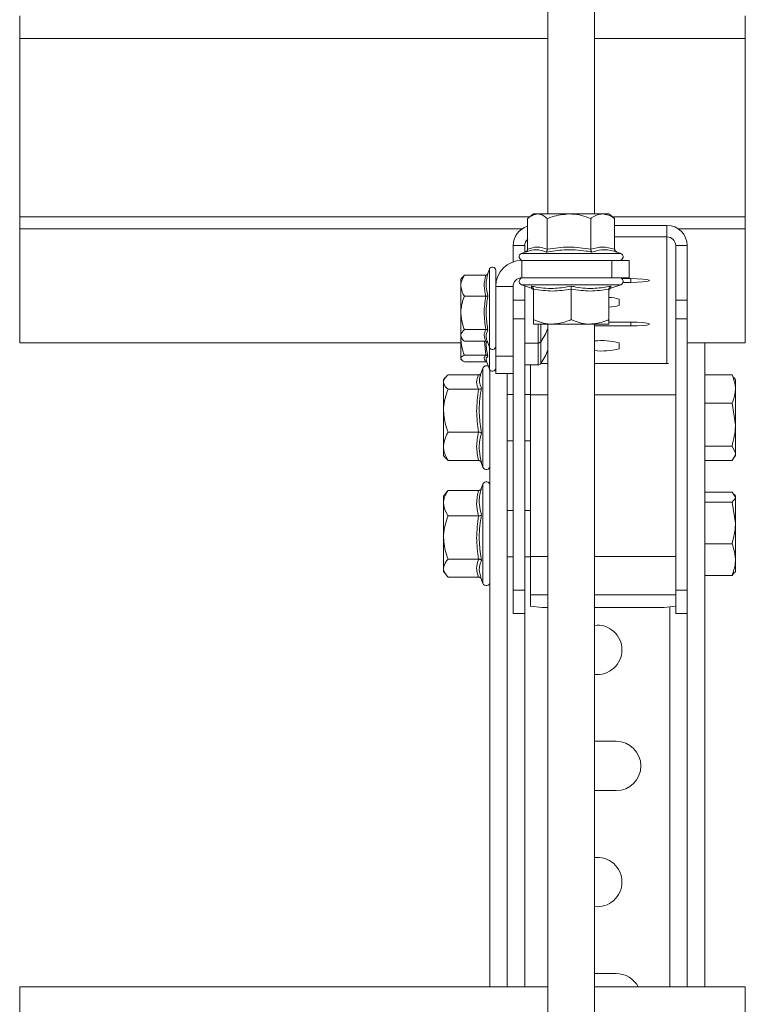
# Model space of a CAD drawing. Header units: millimetres. Extents: x -285 to 376, y -1480 to -23.
# Tile 17 of 38: x 213 to 338, y -579 to -409. Entities that reach past the tile are written whole.
import ezdxf

# ---------------------------------------------------------------- set-up
doc = ezdxf.new("R2010")
doc.units = ezdxf.units.MM

msp = doc.modelspace()

# ---------------------------------------------------------------- linework, layer by layer
at = {"color": 7, "linetype": 'Continuous', "lineweight": 15}
for p, q in [((304.1, -146.99), (304.1, -442.49)), ((312.1, -442.49), (312.1, -146.99)), ((213.1, -412.3), (213.1, -408.35)), ((338.1, -412.3), (338.1, -408.35)), ((213.1, -442.98), (213.1, -412.3)), ((338.1, -442.98), (338.1, -412.3)), ((301.6, -442.49), (300.81, -443.12)), ((301.6, -442.49), (302.3, -442.49)), ((307.74, -442.49), (302.3, -442.49)), ((313.54, -442.49), (307.74, -442.49)), ((314.6, -442.49), (313.54, -442.49)), ((315.38, -443.12), (314.6, -442.49)), ((213.1, -445.06), (213.1, -442.98)), ((300.6, -448.56), (300.6, -443.29)), ((303.99, -448.56), (303.99, -443.29)), ((311.48, -448.56), (311.48, -443.29)), ((315.38, -443.13), (315.59, -443.29)), ((315.59, -448.56), (315.59, -443.29)), ((338.1, -445.06), (338.1, -442.98)), ((213.1, -464.68), (213.1, -445.06)), ((315.59, -444.47), (324.6, -444.47)), ((338.1, -464.68), (338.1, -445.06)), ((315.59, -446.46), (324.6, -446.46)), ((298.1, -450.75), (298.1, -447.96)), ((300.43, -448.98), (299.55, -449.29)), ((300.1, -449.1), (300.1, -447.96)), ((300.44, -449), (300.21, -449.06)), ((315.76, -449), (315.98, -449.06)), ((316.64, -449.29), (315.95, -449.04)), ((326.1, -447.96), (326.1, -457.37)), ((328.1, -447.96), (328.1, -457.37)), ((299.6, -450.49), (315.1, -450.49)), ((315.1, -453.49), (315.1, -450.49)), ((315.1, -450.49), (318.1, -450.49)), ((318.1, -450.49), (318.1, -453.49)), ((294, -452.02), (293.68, -452.88)), ((295.1, -454.99), (295.1, -452.21)), ((289.39, -453.36), (289.1, -453.74)), ((289.1, -453.74), (289.1, -454.86)), ((293.38, -453.04), (289.7, -453.04)), ((299.6, -453.49), (315.1, -453.49)), ((318.1, -453.49), (315.1, -453.49)), ((316.82, -453.64), (318.35, -453.64)), ((318.35, -454.29), (317.02, -454.29)), ((289.1, -459.54), (289.1, -454.86)), ((295.1, -466.99), (295.1, -454.99)), ((298.1, -466.99), (298.1, -454.99)), ((299.55, -454.69), (301.25, -455.31)), ((300.1, -457.37), (300.1, -454.89)), ((301.28, -455.26), (301.28, -455.27)), ((301.6, -455.43), (301.6, -460.69)), ((308.1, -455.43), (308.1, -460.69)), ((314.6, -455.43), (314.6, -460.69)), ((314.94, -455.31), (316.64, -454.69)), ((293.38, -456.69), (289.7, -456.69)), ((300.1, -457.37), (300.1, -460.58)), ((316.35, -457.19), (316.35, -458.24)), ((326.1, -460.58), (326.1, -457.37)), ((328.1, -457.37), (328.1, -460.58)), ((289.1, -459.54), (289.1, -463.42)), ((300.1, -507.33), (300.1, -460.58)), ((314.6, -461.14), (318.35, -461.14)), ((326.1, -460.58), (326.1, -507.33)), ((328.1, -460.58), (328.1, -507.33)), ((293.38, -462.39), (289.7, -462.39)), ((301.6, -461.49), (304.85, -461.49)), ((304.1, -461.49), (304.1, -622.49)), ((304.85, -461.49), (311.35, -461.49)), ((314.6, -461.49), (311.35, -461.49)), ((312.1, -622.49), (312.1, -461.49)), ((318.35, -461.79), (312.1, -461.79)), ((213.1, -464.69), (213.1, -464.68)), ((213.1, -464.69), (289.1, -464.69)), ((289.1, -463.42), (289.1, -463.74)), ((289.1, -463.74), (289.39, -464.12)), ((289.1, -464.06), (289.1, -463.74)), ((289.1, -464.06), (289.11, -463.76)), ((289.1, -464.06), (289.1, -467.39)), ((293.38, -464.44), (289.7, -464.44)), ((293.6, -464.37), (294, -465.47)), ((300.1, -464.74), (302.42, -464.74)), ((316.35, -464.69), (316.35, -465.74)), ((328.1, -464.69), (338.1, -464.69)), ((331.1, -464.69), (331.1, -575.67)), ((338.1, -464.69), (338.1, -464.68)), ((289.1, -467.39), (289.1, -467.49)), ((289.1, -467.49), (289.21, -467.65)), ((293.38, -466.8), (289.7, -466.8)), ((293.38, -467.98), (289.7, -467.98)), ((293.5, -467.86), (294, -469.22)), ((295.1, -466.99), (298.1, -466.99)), ((295.1, -469.99), (295.1, -466.99)), ((298.1, -466.99), (298.1, -469.99)), ((292.9, -469.05), (292.43, -470.34)), ((294.1, -469.39), (294.1, -575.67)), ((300.1, -468.49), (302.42, -468.49)), ((301.1, -468.49), (301.1, -473.66)), ((304.1, -468.26), (302.86, -468.26)), ((324.89, -468.26), (312.1, -468.26)), ((286.41, -470.7), (286.1, -471.09)), ((286.1, -471.09), (286.1, -471.46)), ((286.1, -471.46), (286.1, -476.4)), ((292.16, -470.22), (286.9, -470.22)), ((292.48, -470.29), (292.47, -470.35)), ((298.1, -469.99), (295.1, -469.99)), ((297.1, -469.99), (297.1, -575.67)), ((298.1, -507.33), (298.1, -469.99)), ((331.1, -470.22), (335.81, -470.22)), ((336.06, -470.71), (335.81, -470.22)), ((336.4, -471.09), (336.14, -470.66)), ((336.4, -472.67), (336.4, -471.09)), ((292.16, -472.71), (286.9, -472.71)), ((336.4, -478.8), (336.4, -472.67)), ((298.1, -473.59), (297.1, -473.59)), ((301.1, -473.59), (300.1, -473.59)), ((301.1, -473.66), (301.1, -501.52)), ((286.1, -476.4), (286.1, -482.53)), ((331.1, -475.11), (335.81, -475.11)), ((335.81, -475.11), (336.4, -478.8)), ((336.4, -483.73), (336.4, -478.8)), ((292.16, -480.09), (286.9, -480.09)), ((297.1, -481.59), (298.1, -481.59)), ((300.1, -481.59), (301.1, -481.59)), ((286.1, -482.53), (286.1, -484.09)), ((331.1, -482.49), (335.81, -482.49)), ((335.81, -482.49), (336.4, -483.73)), ((286.1, -484.09), (286.41, -484.49)), ((286.9, -484.97), (286.42, -484.49)), ((292.16, -484.97), (286.9, -484.97)), ((331.1, -484.97), (335.81, -484.97)), ((336.14, -484.53), (336.4, -484.09)), ((336.4, -484.09), (336.4, -483.73)), ((292.54, -485.16), (292.9, -486.14)), ((286.9, -490.12), (286.59, -490.48)), ((292.16, -490.12), (286.9, -490.12)), ((292.9, -489.05), (292.61, -489.82)), ((286.6, -490.46), (286.1, -491.09)), ((286.1, -491.09), (286.1, -492.31)), ((331.1, -490.4), (335.81, -490.4)), ((335.81, -490.4), (336.4, -491.27)), ((336.4, -491.09), (336.25, -490.85)), ((336.4, -491.27), (336.4, -491.09)), ((336.4, -495.75), (336.4, -491.27)), ((286.1, -492.31), (286.1, -498.24)), ((298.1, -493.59), (297.1, -493.59)), ((301.1, -493.59), (300.1, -493.59)), ((331.1, -492.15), (335.81, -492.15)), ((335.81, -492.15), (336.4, -495.75)), ((292.16, -494.5), (286.9, -494.5)), ((336.4, -502.07), (336.4, -495.75)), ((286.1, -498.24), (286.1, -503.52)), ((331.1, -499.35), (335.81, -499.35)), ((292.16, -501.97), (286.9, -501.97)), ((297.1, -501.59), (298.1, -501.59)), ((300.1, -501.59), (301.1, -501.59)), ((301.1, -501.52), (301.1, -508.09)), ((336.4, -502.07), (336.4, -504.09)), ((286.1, -503.52), (286.1, -504.09)), ((286.1, -504.09), (286.6, -504.73)), ((292.16, -505.06), (286.9, -505.06)), ((292.52, -505.1), (292.9, -506.14)), ((331.1, -504.79), (335.81, -504.79)), ((335.81, -504.79), (336.15, -504.28)), ((336.25, -504.34), (336.4, -504.09)), ((298.1, -507.33), (300.1, -507.33)), ((298.1, -511.33), (298.1, -507.33)), ((300.1, -511.33), (300.1, -507.33)), ((301.1, -508.09), (301.1, -510.09)), ((328.1, -507.33), (326.1, -507.33)), ((326.1, -507.33), (326.1, -511.33)), ((328.1, -507.33), (328.1, -508.5)), ((328.1, -508.5), (328.1, -575.67)), ((301.1, -510.09), (303.1, -510.29)), ((304.1, -510.29), (303.1, -510.29)), ((324.1, -510.29), (312.1, -510.29)), ((324.1, -510.29), (326.1, -510.09)), ((298.1, -511.33), (300.1, -511.33)), ((328.1, -511.33), (326.1, -511.33)), ((315.85, -533.34), (312.1, -533.34)), ((312.1, -541.84), (315.85, -541.84)), ((315.85, -573.34), (312.1, -573.34)), ((304.1, -575.67), (213.1, -575.67)), ((213.1, -582.76), (213.1, -575.67)), ((338.1, -575.67), (312.1, -575.67)), ((338.1, -582.76), (338.1, -575.67))]:
    msp.add_line(p, q, dxfattribs=at)
at = {"color": 7, "linetype": 'Continuous', "lineweight": 0}
for p, q in [((304.1, -412.3), (213.1, -412.3)), ((338.1, -412.3), (312.1, -412.3)), ((300.82, -442.98), (213.1, -442.98)), ((338.1, -442.98), (315.37, -442.98)), ((299.65, -445.06), (213.1, -445.06)), ((324.6, -444.47), (324.6, -446.46)), ((338.1, -445.06), (326.54, -445.06)), ((324.6, -468.26), (324.6, -446.46)), ((298.1, -447.96), (300.1, -447.96)), ((299.55, -449.29), (316.64, -449.29)), ((328.1, -447.96), (326.1, -447.96)), ((299.6, -453.49), (299.6, -450.49)), ((294, -459.81), (294, -452.02)), ((318.35, -454.29), (318.35, -453.64)), ((298.1, -454.99), (295.1, -454.99)), ((316.64, -454.69), (299.55, -454.69)), ((298.1, -457.37), (300.1, -457.37)), ((326.1, -457.37), (328.1, -457.37)), ((294, -465.47), (294, -459.81)), ((300.1, -460.58), (298.1, -460.58)), ((318.35, -461.79), (318.35, -461.14)), ((328.1, -460.58), (326.1, -460.58)), ((302.42, -461.49), (302.42, -464.74)), ((302.86, -461.49), (302.86, -464.52)), ((289.1, -464.68), (213.1, -464.68)), ((293.38, -466.8), (293.15, -464.44)), ((302.42, -464.74), (302.42, -468.49)), ((302.86, -464.52), (302.86, -468.27)), ((338.1, -464.68), (328.1, -464.68)), ((294, -469.22), (294, -465.47)), ((292.9, -486.14), (292.9, -469.05)), ((304.1, -473.66), (301.1, -473.66)), ((326.1, -473.66), (312.1, -473.66)), ((292.66, -485.35), (292.5, -485.03)), ((292.9, -506.14), (292.9, -489.05)), ((304.1, -501.52), (301.1, -501.52)), ((326.1, -501.52), (312.1, -501.52)), ((304.1, -508.09), (301.1, -508.09)), ((326.1, -508.09), (312.1, -508.09)), ((325.1, -510.19), (325.1, -575.67)), ((300.1, -511.33), (300.1, -575.67))]:
    msp.add_line(p, q, dxfattribs=at)
at = {"color": 7, "linetype": 'Continuous', "lineweight": 15, "flags": 128}
for points in [[(318.35, -453.64), (319.46, -453.66), (320.43, -453.71), (321.16, -453.8), (321.55, -453.91), (321.55, -454.02), (321.16, -454.13), (320.43, -454.21), (319.46, -454.27), (318.35, -454.29)], [(318.35, -461.14), (319.46, -461.16), (320.43, -461.21), (321.16, -461.3), (321.55, -461.41), (321.55, -461.52), (321.16, -461.63), (320.43, -461.71), (319.46, -461.77), (318.35, -461.79)]]:
    msp.add_lwpolyline(points, dxfattribs=at)
at = {"color": 7, "linetype": 'Continuous', "lineweight": 15}
for centre, radius, start, end in [((301.58, -447.96), 3.49, 106.3409, 179.8847), ((324.6, -447.96), 3.49, 0.1444, 90.1435), ((301.59, -447.96), 1.49, 131.3356, 179.9596), ((324.6, -447.96), 1.5, 0.1448, 90.1435), ((299.76, -449.87), 0.619, 110, 270), ((316.43, -449.87), 0.619, 270, 70), ((299.6, -454.99), 4.5, 90, 180), ((294.53, -452.21), 0.567, 0, 160), ((299.6, -454.99), 1.5, 90, 180), ((299.76, -454.11), 0.619, 90, 250), ((316.43, -454.11), 0.619, 290, 90), ((301.12, -455.77), 0.48, 6.656, 72.9065), ((315.08, -455.77), 0.48, 107.6772, 173.3716), ((314.7, -461.75), 4.85, 70.1098, 91.1796), ((314.7, -453.68), 4.85, 268.8204, 289.8902), ((294.7, -458.74), 10, 324.7485, 340.0516), ((302.42, -464.2), 0.54, 270, 324.7485), ((313.33, -476.8), 12.48, 76.0121, 95.6649), ((294.53, -465.28), 0.567, 200, 0), ((294.7, -462.49), 10, 324.7485, 340.0516), ((313.33, -453.63), 12.48, 264.3348, 283.989), ((293.48, -469.26), 0.619, 55.8155, 160), ((294.53, -469.03), 0.567, 200, 0), ((302.42, -467.95), 0.54, 270, 324.7485), ((293.48, -485.92), 0.619, 200, 0), ((293.48, -489.26), 0.619, 0, 160), ((293.48, -505.92), 0.619, 200, 0), ((312.6, -517.59), 4.25, 0, 96.7563), ((312.6, -517.59), 4.25, 263.2437, 0), ((315.85, -537.59), 4.25, 270, 90), ((312.6, -557.59), 4.25, 0, 96.7563), ((312.6, -557.59), 4.25, 263.2437, 0), ((315.85, -577.59), 4.25, 26.9279, 90)]:
    msp.add_arc(centre, radius, start, end, dxfattribs=at)
for points, knots in [([(302.3, -442.49), (301.85, -442.59), (301.27, -442.72), (300.73, -443.19), (300.6, -443.29)], [0, 0, 0, 0, 0.76901, 1, 1, 1, 1]), ([(303.99, -443.29), (303.75, -443.1), (303.27, -442.72), (302.69, -442.51), (302.37, -442.5), (302.3, -442.49)], [0, 0, 0, 0, 0.434797, 0.879845, 1, 1, 1, 1]), ([(307.74, -442.49), (306.75, -442.59), (305.46, -442.72), (304.27, -443.19), (303.99, -443.29)], [0, 0, 0, 0, 0.769009, 1, 1, 1, 1]), ([(311.48, -443.29), (310.96, -443.1), (309.9, -442.72), (308.62, -442.51), (307.89, -442.5), (307.74, -442.49)], [0, 0, 0, 0, 0.434793, 0.879847, 1, 1, 1, 1]), ([(313.54, -442.49), (313.45, -442.5), (312.8, -442.52), (312.1, -442.85), (311.53, -443.26), (311.48, -443.29)], [0, 0, 0, 0, 0.127945, 0.927357, 1, 1, 1, 1]), ([(315.59, -443.29), (315.42, -443.17), (314.76, -442.71), (314.06, -442.59), (313.54, -442.49)], [0, 0, 0, 0, 0.263901, 1, 1, 1, 1]), ([(300.6, -448.56), (300.6, -448.61), (300.58, -448.72), (300.5, -448.86), (300.38, -448.98), (300.29, -449.02), (300.24, -449.04)], [0, 0, 0, 0, 0.2486661, 0.4962718, 0.7711276, 1, 1, 1, 1]), ([(303.78, -449.06), (303.78, -449.06), (303.81, -449.04), (303.87, -448.98), (303.93, -448.86), (303.98, -448.72), (303.99, -448.61), (303.99, -448.56)], [0, 0, 0, 0, 0.006849, 0.2675596, 0.5286306, 0.7638133, 1, 1, 1, 1]), ([(311.66, -449.06), (311.66, -449.06), (311.63, -449.04), (311.59, -448.98), (311.53, -448.86), (311.49, -448.72), (311.49, -448.61), (311.48, -448.56)], [0, 0, 0, 0, 0.006886, 0.267593, 0.528651, 0.763815, 1, 1, 1, 1]), ([(315.98, -449.06), (315.98, -449.06), (315.92, -449.04), (315.82, -448.98), (315.69, -448.86), (315.61, -448.72), (315.6, -448.61), (315.59, -448.56)], [0, 0, 0, 0, 0.006864, 0.267576, 0.528638, 0.763816, 1, 1, 1, 1]), ([(293.76, -452.75), (293.75, -452.76), (293.74, -452.8), (293.7, -452.88), (293.61, -452.97), (293.5, -453.03), (293.42, -453.04), (293.38, -453.04)], [0, 0, 0, 0, 0.007917, 0.267521, 0.528596, 0.763819, 1, 1, 1, 1]), ([(289.7, -453.04), (289.42, -453.58), (289.11, -454.18), (289.1, -454.8), (289.1, -454.86)], [0, 0, 0, 0, 0.896032, 1, 1, 1, 1]), ([(289.42, -453.39), (289.44, -453.34), (289.49, -453.22), (289.62, -453.11), (289.7, -453.04)], [0, 0, 0, 0, 0.422609, 1, 1, 1, 1]), ([(289.1, -454.86), (289.18, -455.36), (289.28, -455.99), (289.63, -456.57), (289.7, -456.69)], [0, 0, 0, 0, 0.801463, 1, 1, 1, 1]), ([(301.26, -454.93), (301.26, -454.93), (301.31, -454.95), (301.4, -455.01), (301.51, -455.13), (301.58, -455.27), (301.59, -455.38), (301.6, -455.43)], [0, 0, 0, 0, 0.006872, 0.267575, 0.528632, 0.763816, 1, 1, 1, 1]), ([(308.1, -454.93), (308.1, -454.93), (308.1, -454.95), (308.1, -455.01), (308.1, -455.13), (308.1, -455.27), (308.1, -455.38), (308.1, -455.43)], [0, 0, 0, 0, 0.006862, 0.267567, 0.528651, 0.763816, 1, 1, 1, 1]), ([(314.6, -455.43), (314.6, -455.38), (314.61, -455.27), (314.68, -455.13), (314.79, -455.01), (314.88, -454.95), (314.93, -454.93), (314.93, -454.93)], [0, 0, 0, 0, 0.236184, 0.471368, 0.732425, 0.993128, 1, 1, 1, 1]), ([(289.1, -459.54), (289.1, -459.39), (289.12, -458.45), (289.38, -457.49), (289.68, -456.72), (289.7, -456.69)], [0, 0, 0, 0, 0.148482, 0.965567, 1, 1, 1, 1]), ([(293.38, -456.69), (293.42, -456.68), (293.5, -456.68), (293.61, -456.66), (293.7, -456.63), (293.74, -456.6), (293.75, -456.58), (293.76, -456.58)], [0, 0, 0, 0, 0.236184, 0.471399, 0.73249, 0.992116, 1, 1, 1, 1]), ([(289.7, -462.39), (289.6, -462.15), (289.26, -461.23), (289.16, -460.26), (289.1, -459.54)], [0, 0, 0, 0, 0.263253, 1, 1, 1, 1]), ([(301.6, -460.69), (302.05, -460.88), (302.97, -461.27), (304.08, -461.48), (304.71, -461.49), (304.85, -461.49)], [0, 0, 0, 0, 0.4347926, 0.8798465, 1, 1, 1, 1]), ([(301.6, -461.49), (301.6, -461.49), (301.6, -461.47), (301.6, -461.13), (301.6, -460.73), (301.6, -460.69)], [0, 0, 0, 0, 0.127943, 0.927364, 1, 1, 1, 1]), ([(304.85, -461.49), (305.7, -461.39), (306.82, -461.26), (307.86, -460.8), (308.1, -460.69)], [0, 0, 0, 0, 0.769005, 1, 1, 1, 1]), ([(308.1, -460.69), (308.55, -460.88), (309.47, -461.27), (310.58, -461.48), (311.21, -461.49), (311.35, -461.49)], [0, 0, 0, 0, 0.4347944, 0.8798502, 1, 1, 1, 1]), ([(311.35, -461.49), (312.2, -461.39), (313.32, -461.26), (314.36, -460.8), (314.6, -460.69)], [0, 0, 0, 0, 0.7690064, 1, 1, 1, 1]), ([(314.6, -461.49), (314.6, -461.49), (314.6, -461.47), (314.6, -461.13), (314.6, -460.73), (314.6, -460.69)], [0, 0, 0, 0, 0.127943, 0.927364, 1, 1, 1, 1]), ([(289.7, -462.39), (289.42, -462.69), (289.11, -463.03), (289.1, -463.38), (289.1, -463.42)], [0, 0, 0, 0, 0.8960399, 1, 1, 1, 1]), ([(293.38, -462.39), (293.42, -462.39), (293.5, -462.39), (293.61, -462.44), (293.7, -462.49), (293.74, -462.54), (293.75, -462.57), (293.76, -462.57)], [0, 0, 0, 0, 0.236188, 0.471383, 0.732449, 0.992089, 1, 1, 1, 1]), ([(289.1, -463.42), (289.18, -463.7), (289.28, -464.05), (289.63, -464.38), (289.7, -464.44)], [0, 0, 0, 0, 0.801464, 1, 1, 1, 1]), ([(289.7, -466.8), (289.6, -466.57), (289.26, -465.69), (289.16, -464.75), (289.1, -464.06)], [0, 0, 0, 0, 0.263256, 1, 1, 1, 1]), ([(293.38, -464.44), (293.42, -464.45), (293.5, -464.46), (293.6, -464.52), (293.65, -464.57), (293.68, -464.6)], [0, 0, 0, 0, 0.3389615, 0.6765334, 1, 1, 1, 1]), ([(289.7, -466.8), (289.42, -466.97), (289.11, -467.17), (289.1, -467.37), (289.1, -467.39)], [0, 0, 0, 0, 0.896036, 1, 1, 1, 1]), ([(289.1, -467.39), (289.18, -467.55), (289.28, -467.75), (289.63, -467.94), (289.7, -467.98)], [0, 0, 0, 0, 0.801462, 1, 1, 1, 1]), ([(293.38, -466.8), (293.42, -466.8), (293.5, -466.81), (293.61, -466.86), (293.7, -466.93), (293.74, -466.99), (293.75, -467.02), (293.76, -467.02)], [0, 0, 0, 0, 0.236183, 0.471383, 0.732478, 0.992076, 1, 1, 1, 1]), ([(293.76, -467.02), (293.71, -467.07), (293.51, -467.3), (293.36, -467.57), (293.5, -467.81), (293.53, -467.85)], [0, 0, 0, 0, 0.173892, 0.872168, 1, 1, 1, 1]), ([(293.38, -467.98), (293.42, -467.98), (293.49, -467.99), (293.54, -468.02), (293.56, -468.03)], [0, 0, 0, 0, 0.6126681, 1, 1, 1, 1]), ([(286.9, -470.22), (286.7, -470.39), (286.32, -470.74), (286.11, -471.17), (286.1, -471.41), (286.1, -471.46)], [0, 0, 0, 0, 0.434792, 0.879847, 1, 1, 1, 1]), ([(286.1, -471.46), (286.2, -471.79), (286.33, -472.22), (286.79, -472.62), (286.9, -472.71)], [0, 0, 0, 0, 0.769007, 1, 1, 1, 1]), ([(292.16, -470.22), (292.21, -470.21), (292.32, -470.2), (292.45, -470.13), (292.51, -470.06), (292.54, -470.02)], [0, 0, 0, 0, 0.358967, 0.716471, 1, 1, 1, 1]), ([(335.81, -470.22), (336.05, -470.83), (336.36, -471.64), (336.39, -472.46), (336.4, -472.67)], [0, 0, 0, 0, 0.7581456, 1, 1, 1, 1]), ([(286.9, -472.71), (286.7, -473.23), (286.32, -474.27), (286.11, -475.53), (286.1, -476.25), (286.1, -476.4)], [0, 0, 0, 0, 0.434794, 0.879852, 1, 1, 1, 1]), ([(292.16, -472.71), (292.21, -472.71), (292.32, -472.7), (292.46, -472.64), (292.58, -472.56), (292.64, -472.49), (292.66, -472.46), (292.66, -472.46)], [0, 0, 0, 0, 0.236164, 0.471356, 0.732406, 0.993156, 1, 1, 1, 1]), ([(336.4, -472.67), (336.32, -473.31), (336.23, -474.14), (335.89, -474.93), (335.81, -475.11)], [0, 0, 0, 0, 0.776284, 1, 1, 1, 1]), ([(286.1, -476.4), (286.2, -477.37), (286.33, -478.64), (286.79, -479.82), (286.9, -480.09)], [0, 0, 0, 0, 0.769006, 1, 1, 1, 1]), ([(336.4, -478.8), (336.39, -478.89), (336.39, -480.13), (336.09, -481.35), (335.81, -482.49)], [0, 0, 0, 0, 0.0702116, 1, 1, 1, 1]), ([(286.9, -480.09), (286.77, -480.29), (286.31, -481.08), (286.19, -481.91), (286.1, -482.53)], [0, 0, 0, 0, 0.2638986, 1, 1, 1, 1]), ([(292.66, -480.22), (292.66, -480.22), (292.64, -480.2), (292.58, -480.16), (292.46, -480.12), (292.32, -480.09), (292.21, -480.09), (292.16, -480.09)], [0, 0, 0, 0, 0.00685, 0.267589, 0.528635, 0.763834, 1, 1, 1, 1]), ([(286.1, -482.53), (286.1, -482.64), (286.12, -483.41), (286.45, -484.24), (286.86, -484.91), (286.9, -484.97)], [0, 0, 0, 0, 0.127944, 0.927357, 1, 1, 1, 1]), ([(292.66, -485.35), (292.66, -485.35), (292.64, -485.3), (292.58, -485.19), (292.46, -485.07), (292.32, -484.99), (292.21, -484.98), (292.16, -484.97)], [0, 0, 0, 0, 0.006831, 0.267573, 0.528621, 0.76383, 1, 1, 1, 1]), ([(336.4, -483.73), (336.39, -483.76), (336.39, -484.18), (336.09, -484.59), (335.81, -484.97)], [0, 0, 0, 0, 0.070215, 1, 1, 1, 1]), ([(286.9, -490.12), (286.7, -490.43), (286.32, -491.05), (286.11, -491.8), (286.1, -492.22), (286.1, -492.31)], [0, 0, 0, 0, 0.434795, 0.879849, 1, 1, 1, 1]), ([(292.16, -490.12), (292.21, -490.12), (292.32, -490.11), (292.46, -490.02), (292.58, -489.9), (292.64, -489.79), (292.66, -489.74), (292.66, -489.74)], [0, 0, 0, 0, 0.236158, 0.471355, 0.732417, 0.993118, 1, 1, 1, 1]), ([(336.4, -491.27), (336.39, -491.3), (336.39, -491.59), (336.09, -491.88), (335.81, -492.15)], [0, 0, 0, 0, 0.070215, 1, 1, 1, 1]), ([(286.1, -492.31), (286.2, -492.89), (286.33, -493.64), (286.79, -494.34), (286.9, -494.5)], [0, 0, 0, 0, 0.769009, 1, 1, 1, 1]), ([(286.9, -494.5), (286.7, -495.03), (286.32, -496.09), (286.11, -497.36), (286.1, -498.08), (286.1, -498.24)], [0, 0, 0, 0, 0.4347925, 0.8798531, 1, 1, 1, 1]), ([(292.16, -494.5), (292.21, -494.5), (292.32, -494.5), (292.46, -494.46), (292.58, -494.41), (292.64, -494.37), (292.66, -494.34), (292.66, -494.34)], [0, 0, 0, 0, 0.236166, 0.471373, 0.732416, 0.993157, 1, 1, 1, 1]), ([(336.4, -495.75), (336.39, -495.84), (336.39, -497.05), (336.09, -498.24), (335.81, -499.35)], [0, 0, 0, 0, 0.070213, 1, 1, 1, 1]), ([(286.1, -498.24), (286.2, -499.22), (286.33, -500.5), (286.79, -501.7), (286.9, -501.97)], [0, 0, 0, 0, 0.769011, 1, 1, 1, 1]), ([(335.81, -499.35), (335.89, -499.55), (336.23, -500.44), (336.32, -501.36), (336.4, -502.07)], [0, 0, 0, 0, 0.2237157, 1, 1, 1, 1]), ([(286.9, -501.97), (286.77, -502.1), (286.31, -502.6), (286.19, -503.13), (286.1, -503.52)], [0, 0, 0, 0, 0.263897, 1, 1, 1, 1]), ([(292.66, -502.2), (292.66, -502.2), (292.64, -502.17), (292.58, -502.1), (292.46, -502.03), (292.32, -501.98), (292.21, -501.98), (292.16, -501.97)], [0, 0, 0, 0, 0.006862, 0.267589, 0.528633, 0.763838, 1, 1, 1, 1]), ([(336.4, -502.07), (336.39, -502.29), (336.36, -503.21), (336.05, -504.11), (335.81, -504.79)], [0, 0, 0, 0, 0.241851, 1, 1, 1, 1]), ([(286.1, -503.52), (286.1, -503.58), (286.12, -504.07), (286.45, -504.6), (286.86, -505.03), (286.9, -505.06)], [0, 0, 0, 0, 0.127944, 0.927356, 1, 1, 1, 1]), ([(292.66, -502.2), (292.61, -502.33), (292.33, -502.96), (292.15, -503.93), (292.45, -504.78), (292.56, -505.09)], [0, 0, 0, 0, 0.135778, 0.681141, 1, 1, 1, 1]), ([(292.61, -505.36), (292.6, -505.34), (292.56, -505.26), (292.46, -505.17), (292.32, -505.08), (292.21, -505.07), (292.16, -505.06)], [0, 0, 0, 0, 0.141664, 0.447608, 0.723241, 1, 1, 1, 1])]:
    msp.add_open_spline(points, degree=3, knots=knots, dxfattribs=at)
at = {"color": 7, "linetype": 'Continuous', "lineweight": 0}
for points, knots in [([(303.78, -449.06), (303.64, -449), (302.94, -448.73), (301.82, -448.54), (300.83, -448.87), (300.44, -449)], [0, 0, 0, 0, 0.128943, 0.64686, 1, 1, 1, 1]), ([(300.6, -448.56), (301.16, -448.39), (302.29, -448.04), (303.42, -448.38), (303.99, -448.56)], [0, 0, 0, 0, 0.492169, 1, 1, 1, 1]), ([(311.66, -449.06), (311.35, -449), (309.77, -448.73), (307.11, -448.54), (304.81, -448.9), (303.78, -449.06)], [0, 0, 0, 0, 0.120965, 0.606826, 1, 1, 1, 1]), ([(303.99, -448.56), (305.22, -448.39), (307.72, -448.04), (310.22, -448.38), (311.48, -448.56)], [0, 0, 0, 0, 0.49217, 1, 1, 1, 1]), ([(311.48, -448.56), (312.16, -448.39), (313.53, -448.04), (314.89, -448.38), (315.59, -448.56)], [0, 0, 0, 0, 0.492171, 1, 1, 1, 1]), ([(315.98, -449.06), (315.8, -449), (314.93, -448.73), (313.46, -448.54), (312.22, -448.9), (311.66, -449.06)], [0, 0, 0, 0, 0.120966, 0.606825, 1, 1, 1, 1]), ([(293.76, -452.75), (293.71, -452.9), (293.51, -453.66), (293.36, -454.96), (293.63, -456.07), (293.76, -456.58)], [0, 0, 0, 0, 0.118082, 0.592257, 1, 1, 1, 1]), ([(293.38, -456.69), (293.25, -456.09), (292.98, -454.87), (293.25, -453.66), (293.38, -453.04)], [0, 0, 0, 0, 0.492146, 1, 1, 1, 1]), ([(301.28, -455.27), (301.28, -455.28), (301.28, -455.37), (301.27, -455.13), (301.26, -454.93)], [0, 0, 0, 0, 0.151184, 1, 1, 1, 1]), ([(301.26, -454.93), (301.53, -454.98), (302.91, -455.26), (305.22, -455.44), (307.21, -455.09), (308.1, -454.93)], [0, 0, 0, 0, 0.120964, 0.606826, 1, 1, 1, 1]), ([(308.1, -455.43), (307.03, -455.6), (304.86, -455.95), (302.7, -455.6), (301.6, -455.43)], [0, 0, 0, 0, 0.49217, 1, 1, 1, 1]), ([(308.1, -454.93), (308.37, -454.98), (309.73, -455.26), (312.03, -455.44), (314.04, -455.09), (314.93, -454.93)], [0, 0, 0, 0, 0.120965, 0.606826, 1, 1, 1, 1]), ([(314.6, -455.43), (313.53, -455.6), (311.36, -455.95), (309.2, -455.6), (308.1, -455.43)], [0, 0, 0, 0, 0.49217, 1, 1, 1, 1]), ([(314.93, -454.93), (314.93, -454.99), (314.92, -455.22), (314.92, -455.24), (314.92, -455.26)], [0, 0, 0, 0, 0.241915, 1, 1, 1, 1]), ([(293.38, -462.39), (293.25, -461.45), (292.98, -459.55), (293.25, -457.65), (293.38, -456.69)], [0, 0, 0, 0, 0.492145, 1, 1, 1, 1]), ([(293.76, -456.58), (293.71, -456.81), (293.51, -457.98), (293.36, -460), (293.63, -461.76), (293.76, -462.57)], [0, 0, 0, 0, 0.118083, 0.592259, 1, 1, 1, 1]), ([(293.38, -464.44), (293.25, -464.11), (292.98, -463.42), (293.25, -462.73), (293.38, -462.39)], [0, 0, 0, 0, 0.492149, 1, 1, 1, 1]), ([(293.76, -462.57), (293.71, -462.65), (293.51, -463.07), (293.36, -463.66), (293.56, -464.19), (293.63, -464.36)], [0, 0, 0, 0, 0.142319, 0.713805, 1, 1, 1, 1]), ([(293.47, -464.58), (293.47, -464.61), (293.41, -465.42), (293.59, -466.24), (293.76, -467.02)], [0, 0, 0, 0, 0.035994, 1, 1, 1, 1]), ([(293.38, -467.98), (293.25, -467.78), (292.98, -467.39), (293.25, -467), (293.38, -466.8)], [0, 0, 0, 0, 0.492149, 1, 1, 1, 1]), ([(292.16, -472.71), (291.99, -472.3), (291.64, -471.47), (291.99, -470.64), (292.16, -470.22)], [0, 0, 0, 0, 0.492171, 1, 1, 1, 1]), ([(292.47, -470.35), (292.36, -470.72), (292.15, -471.44), (292.49, -472.12), (292.66, -472.46)], [0, 0, 0, 0, 0.511186, 1, 1, 1, 1]), ([(292.16, -480.09), (291.99, -478.88), (291.64, -476.42), (291.99, -473.96), (292.16, -472.71)], [0, 0, 0, 0, 0.492169, 1, 1, 1, 1]), ([(292.66, -472.46), (292.6, -472.77), (292.33, -474.32), (292.15, -476.95), (292.5, -479.21), (292.66, -480.22)], [0, 0, 0, 0, 0.120964, 0.606825, 1, 1, 1, 1]), ([(292.16, -484.97), (291.99, -484.17), (291.64, -482.54), (291.99, -480.91), (292.16, -480.09)], [0, 0, 0, 0, 0.49217, 1, 1, 1, 1]), ([(292.66, -480.22), (292.6, -480.42), (292.33, -481.44), (292.15, -483.16), (292.5, -484.68), (292.66, -485.35)], [0, 0, 0, 0, 0.120965, 0.606827, 1, 1, 1, 1]), ([(292.16, -494.5), (291.99, -493.79), (291.64, -492.33), (291.99, -490.87), (292.16, -490.12)], [0, 0, 0, 0, 0.492171, 1, 1, 1, 1]), ([(292.66, -489.74), (292.6, -489.92), (292.33, -490.86), (292.15, -492.42), (292.5, -493.75), (292.66, -494.34)], [0, 0, 0, 0, 0.120965, 0.606826, 1, 1, 1, 1]), ([(292.16, -501.97), (291.99, -500.75), (291.64, -498.26), (291.99, -495.77), (292.16, -494.5)], [0, 0, 0, 0, 0.4921708, 1, 1, 1, 1]), ([(292.66, -494.34), (292.6, -494.66), (292.33, -496.23), (292.15, -498.88), (292.5, -501.17), (292.66, -502.2)], [0, 0, 0, 0, 0.120961, 0.606823, 1, 1, 1, 1]), ([(292.16, -505.06), (291.99, -504.56), (291.64, -503.53), (291.99, -502.5), (292.16, -501.97)], [0, 0, 0, 0, 0.49217, 1, 1, 1, 1])]:
    msp.add_open_spline(points, degree=3, knots=knots, dxfattribs=at)

doc.saveas('drawing.dxf')
